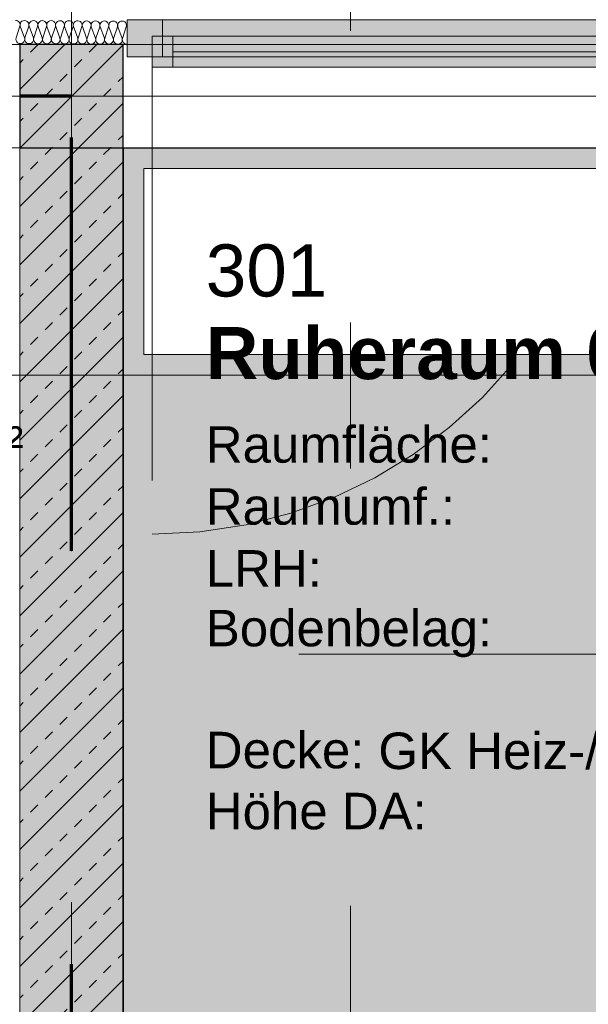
# Model space of a CAD drawing. Header units: metres. Extents: x -49 to 152, y -127 to 99.
# Tile 123 of 177: x -16.32 to -14.95, y -2.2 to 0.19. Entities that reach past the tile are written whole.
import ezdxf
from ezdxf.enums import TextEntityAlignment as Align

# ---------------------------------------------------------------- set-up
doc = ezdxf.new("R2010")
doc.units = ezdxf.units.M
doc.header["$PDMODE"] = 1
doc.header["$PDSIZE"] = -2
for name, pattern in [('Achsen 01', [5.291531, 3.175, -1.058062, 0.352704, -0.705764]), ('gestrichelt - 01', [2, 1, -1]), ('ISO-07 Punktiert', [0.889, 0.127, -0.762]), ('Raster 01', [2, 1, -1]), ('VW-01 Strichlinie kurz', [2, 1, -1])]:
    doc.linetypes.add(name, pattern=pattern)
doc.layers.get('0').update_dxf_attribs({"lineweight": 25})
for name, color, linetype, lineweight, true_color in [('013_Beton und Stahlbetonarbeiten-000 Brüstung', 7, 'Continuous', 9, 0xa6a6a6), ('013_Beton und Stahlbetonarbeiten-000 Sichtbeton-334 Außenwandöf', 5, 'Continuous', 5, 0x0000ff), ('013_Beton und Stahlbetonarbeiten-000 Sichtbeton-341 tragende In', 5, 'Continuous', 5, 0x0000ff), ('014_Fassadenarbeiten-330 mineralische Dämmung', 7, 'Continuous', 9, 0x666666), ('031_Metallbauarbeiten-350 Lamellendecke DS', 7, 'Continuous', 35, 0x666666), ('032_Metallarbeiten-Fenster', 7, 'Continuous', 13, 0x444444), ('039_Trockenbauarbeiten-350 Deckenspiegel', 7, 'Continuous', 35, 0x008011), ('AV1-Achsen', 1, 'Achsen 01', 18, 0xff0000), ('AV1-Einrichtung', 7, 'Continuous', 9, 0xa6a6a6), ('AV1-Raster', 7, 'Raster 01', 9, 0xa6a6a6)]:
    doc.layers.add(name, color=color, linetype=linetype, lineweight=lineweight, true_color=true_color)
for name, color, linetype, lineweight in [('013_Beton und Stahlbetonarbeiten-000 Unterzüge', 7, 'ISO-07 Punktiert', 13), ('013_Beton und Stahlbetonarbeiten-330 Außenstützen', 7, 'Continuous', 25), ('013_Beton und Stahlbetonarbeiten-340 Innenwände', 7, 'Continuous', 18), ('_1.35m (3D)', 7, 'Continuous', 9), ('_GRU (2D)', 7, 'Continuous', 9), ('_OG 3 (2D)', 7, 'Continuous', 9), ('_OG 3 - DS (2D)', 7, 'Continuous', 9), ('AV1-Brandschutzkonzept-Brandschutzkonzept', 7, 'Continuous', 5), ('AV1-Schnitt Achsen', 7, 'Achsen 01', 18), ('AV1-Stempel-Raumstempel', 7, 'Continuous', 9), ('Bemaßung-Bemaßung', 7, 'Continuous', 9)]:
    doc.layers.add(name, color=color, linetype=linetype, lineweight=lineweight)
doc.layers.get('0').freeze()
doc.styles.add('Arial', font='arial.ttf')
doc.styles.add('Arial (bold)', font='arialbd.ttf')
doc.dimstyles.new('COE 50', dxfattribs={"dimtxt": 100.872396, "dimasz": 0.001414, "dimexe": 0.001, "dimexo": 0.01, "dimgap": 0.001, "dimtad": 1, "dimdec": 3, "dimtxsty": 'Arial', "dimblk": 'VW_SLASH-3', "dimblk1": 'VW_SLASH-3', "dimblk2": 'VW_SLASH-3', "dimcen": 0, "dimadec": 3, "dimazin": 0, "dimtfac": 0.8, "dimtdec": 3, "dimtix": 1, "dimtmove": 0, "dimatfit": 0, "dimldrblk": 'VW_SLASH-2', "dimfxl": 0.002, "dimfxlon": 1, "dimfrac": 2, "dimtolj": 1, "dimarcsym": 0})
pattern_1 = [(45, (0, 0), (0.0707107, -0.0707107), [0.025, -0.025])]
pattern_2 = [(-135, (0.03106, -0.03313), (0.0707107, -0.0707107), [])]

# ---------------------------------------------------------------- blocks, each defined once
blk = doc.blocks.new('Group-4')
at = {"layer": 'AV1-Raster'}
for p, q in [((-16.2, -22.95), (-16.2, 1.35)), ((1.35, -1.35), (-40.5, -1.35))]:
    blk.add_line(p, q, dxfattribs=at)
blk = doc.blocks.new('1.35m (3D)')
at = {"layer": 'AV1-Raster', "color": 7}
blk.add_blockref('Group-4', (0, 0), dxfattribs=at)
blk = doc.blocks.new('OG 3 - DS (2D)')
at = {"layer": '031_Metallbauarbeiten-350 Lamellendecke DS', "linetype": 'Continuous', "lineweight": 0, "transparency": 33554483}
blk.add_hatch(color=55, dxfattribs=at).paths.add_polyline_path([(-13.625, -0.125), (-16.075, -0.125), (-16.075, -3.375), (-13.625, -3.375)])
at = {"layer": '039_Trockenbauarbeiten-350 Deckenspiegel', "linetype": 'Continuous', "lineweight": 0, "transparency": 33554508}
blk.add_hatch(color=2, dxfattribs=at).paths.add_polyline_path([(-16.075, -0.125), (-13.625, -0.125), (-13.625, -3.375), (-16.075, -3.375)])
at = {"layer": '031_Metallbauarbeiten-350 Lamellendecke DS', "color": 251, "linetype": 'Continuous', "lineweight": 35, "transparency": 33554687, "flags": 128}
blk.add_lwpolyline([(-13.625, -0.125), (-16.075, -0.125), (-16.075, -3.375), (-13.625, -3.375)], close=True, dxfattribs=at)
at = {"layer": '039_Trockenbauarbeiten-350 Deckenspiegel', "color": 251, "linetype": 'Continuous', "lineweight": 35, "transparency": 33554687, "flags": 128}
blk.add_lwpolyline([(-16.075, -0.125), (-13.625, -0.125), (-13.625, -3.375), (-16.075, -3.375)], close=True, dxfattribs=at)
blk = doc.blocks.new('Group-175')
at = {"color": 255, "transparency": 33554559}
blk.add_wipeout([(-16.025, -0.175), (-13.675, -0.175), (-13.675, -0.625), (-16.025, -0.625)], dxfattribs=at).dxf.layer = 'AV1-Einrichtung'
at = {"layer": 'AV1-Einrichtung', "flags": 128}
blk.add_lwpolyline([(-16.025, -0.175), (-13.675, -0.175), (-13.675, -0.625), (-16.025, -0.625)], close=True, dxfattribs=at)
blk = doc.blocks.new('VW_SLASH-3')
at = {"color": 0, "linetype": 'ByBlock', "lineweight": -2, "transparency": 16777216}
blk.add_line((0, 0), (-1, 0), dxfattribs=at)
at = {"color": 0, "linetype": 'Continuous', "lineweight": 15, "transparency": 16777216, "flags": 128}
blk.add_lwpolyline([(0.5, 0.5), (-0.5, -0.5)], dxfattribs=at)
blk = doc.blocks.new('*D605')
at = {"layer": 'Bemaßung-Bemaßung', "color": 0, "lineweight": -2}
for p, q in [((-22.95, 3.575), (-22.95, 3.725)), ((-16.2, 3.575), (-16.2, 3.725)), ((-16.2707, 3.675), (-22.8793, 3.675))]:
    blk.add_line(p, q, dxfattribs=at)
at = {"layer": 'Defpoints', "color": 0}
for p in [(-22.95, 3.675), (-22.95, 0), (-16.2, 0)]:
    blk.add_point(p, dxfattribs=at)
at = {"layer": 'Bemaßung-Bemaßung', "color": 0, "lineweight": -2, "xscale": 0.070693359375, "yscale": 0.070693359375, "zscale": 0.070693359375, "rotation": 180}
blk.add_blockref('VW_SLASH-3', (-22.95, 3.675), dxfattribs=at)
at = {"layer": 'Bemaßung-Bemaßung', "color": 0, "lineweight": -2, "xscale": 0.070693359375, "yscale": 0.070693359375, "zscale": 0.070693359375}
blk.add_blockref('VW_SLASH-3', (-16.2, 3.675), dxfattribs=at)
at = {"layer": 'Bemaßung-Bemaßung', "color": 0, "insert": (-19.575, 3.7856), "char_height": 0.10087, "attachment_point": 5, "style": 'Arial'}
blk.add_mtext('\\A1;6,75', dxfattribs=at)
blk = doc.blocks.new('VW_SLASH-2')
at = {"color": 0, "linetype": 'ByBlock', "lineweight": -2, "transparency": 16777216}
blk.add_line((0, 0), (-1, 0), dxfattribs=at)
at = {"color": 0, "linetype": 'Continuous', "lineweight": 15, "transparency": 16777216, "flags": 128}
blk.add_lwpolyline([(0.5, 0.5), (-0.5, -0.5)], dxfattribs=at)
blk = doc.blocks.new('*D606')
at = {"layer": 'Bemaßung-Bemaßung', "color": 0, "lineweight": -2}
for p, q in [((-16.2, 3.575), (-16.2, 3.725)), ((-10.8, 3.575), (-10.8, 3.725)), ((-10.8707, 3.675), (-16.1293, 3.675))]:
    blk.add_line(p, q, dxfattribs=at)
at = {"layer": 'Defpoints', "color": 0}
for p in [(-16.2, 3.675), (-16.2, 0), (-10.8, 0)]:
    blk.add_point(p, dxfattribs=at)
at = {"layer": 'Bemaßung-Bemaßung', "color": 0, "lineweight": -2, "xscale": 0.070693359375, "yscale": 0.070693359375, "zscale": 0.070693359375, "rotation": 180}
blk.add_blockref('VW_SLASH-3', (-16.2, 3.675), dxfattribs=at)
at = {"layer": 'Bemaßung-Bemaßung', "color": 0, "lineweight": -2, "xscale": 0.070693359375, "yscale": 0.070693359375, "zscale": 0.070693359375}
blk.add_blockref('VW_SLASH-3', (-10.8, 3.675), dxfattribs=at)
at = {"layer": 'Bemaßung-Bemaßung', "color": 0, "insert": (-13.5, 3.7856), "char_height": 0.10087, "attachment_point": 5, "style": 'Arial'}
blk.add_mtext('\\A1;5,40', dxfattribs=at)
blk = doc.blocks.new('*D673')
at = {"layer": 'Bemaßung-Bemaßung', "color": 0, "lineweight": -2}
for p, q in [((-18.775, 2.075), (-18.775, 2.225)), ((-16.325, 2.075), (-16.325, 2.225)), ((-16.3957, 2.175), (-18.7043, 2.175))]:
    blk.add_line(p, q, dxfattribs=at)
at = {"layer": 'Defpoints', "color": 0}
for p in [(-18.775, 2.175), (-18.775, -0.125), (-16.325, -0.125)]:
    blk.add_point(p, dxfattribs=at)
at = {"layer": 'Bemaßung-Bemaßung', "color": 0, "lineweight": -2, "xscale": 0.070693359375, "yscale": 0.070693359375, "zscale": 0.070693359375, "rotation": 180}
blk.add_blockref('VW_SLASH-3', (-18.775, 2.175), dxfattribs=at)
at = {"layer": 'Bemaßung-Bemaßung', "color": 0, "lineweight": -2, "xscale": 0.070693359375, "yscale": 0.070693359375, "zscale": 0.070693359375}
blk.add_blockref('VW_SLASH-3', (-16.325, 2.175), dxfattribs=at)
at = {"layer": 'Bemaßung-Bemaßung', "color": 0, "insert": (-17.55, 2.2856), "char_height": 0.10087, "attachment_point": 5, "style": 'Arial'}
blk.add_mtext('\\A1;2,45', dxfattribs=at)
blk = doc.blocks.new('*D674')
at = {"layer": 'Bemaßung-Bemaßung', "color": 0, "lineweight": -2}
for p, q in [((-16.325, 2.075), (-16.325, 2.225)), ((-16.075, 2.075), (-16.075, 2.225)), ((-16.1457, 2.175), (-16.2543, 2.175))]:
    blk.add_line(p, q, dxfattribs=at)
at = {"layer": 'Defpoints', "color": 0}
for p in [(-16.325, 2.175), (-16.325, -0.125), (-16.075, -0.125)]:
    blk.add_point(p, dxfattribs=at)
at = {"layer": 'Bemaßung-Bemaßung', "color": 0, "lineweight": -2, "xscale": 0.070693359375, "yscale": 0.070693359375, "zscale": 0.070693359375, "rotation": 180}
blk.add_blockref('VW_SLASH-3', (-16.325, 2.175), dxfattribs=at)
at = {"layer": 'Bemaßung-Bemaßung', "color": 0, "lineweight": -2, "xscale": 0.070693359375, "yscale": 0.070693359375, "zscale": 0.070693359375}
blk.add_blockref('VW_SLASH-3', (-16.075, 2.175), dxfattribs=at)
at = {"layer": 'Bemaßung-Bemaßung', "color": 0, "insert": (-16.2, 2.2765), "char_height": 0.10087, "attachment_point": 5, "style": 'Arial'}
blk.add_mtext('\\A1;25', dxfattribs=at)
blk = doc.blocks.new('*D675')
at = {"layer": 'Bemaßung-Bemaßung', "color": 0, "lineweight": -2}
for p, q in [((-16.075, 2.075), (-16.075, 2.225)), ((-13.375, 2.075), (-13.375, 2.225)), ((-13.4457, 2.175), (-16.0043, 2.175))]:
    blk.add_line(p, q, dxfattribs=at)
at = {"layer": 'Defpoints', "color": 0}
for p in [(-16.075, 2.175), (-16.075, -0.125), (-13.375, -0.125)]:
    blk.add_point(p, dxfattribs=at)
at = {"layer": 'Bemaßung-Bemaßung', "color": 0, "lineweight": -2, "xscale": 0.070693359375, "yscale": 0.070693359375, "zscale": 0.070693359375, "rotation": 180}
blk.add_blockref('VW_SLASH-3', (-16.075, 2.175), dxfattribs=at)
at = {"layer": 'Bemaßung-Bemaßung', "color": 0, "lineweight": -2, "xscale": 0.070693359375, "yscale": 0.070693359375, "zscale": 0.070693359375}
blk.add_blockref('VW_SLASH-3', (-13.375, 2.175), dxfattribs=at)
at = {"layer": 'Bemaßung-Bemaßung', "color": 0, "insert": (-14.725, 2.2856), "char_height": 0.10087, "attachment_point": 5, "style": 'Arial'}
blk.add_mtext('\\A1;2,70', dxfattribs=at)
blk = doc.blocks.new('*D772')
at = {"layer": 'Bemaßung-Bemaßung', "color": 0, "linetype": 'Continuous', "lineweight": -2}
for p, q in [((-17.875, 1.575), (-17.875, 1.725)), ((-16.325, 1.575), (-16.325, 1.725)), ((-16.3957, 1.675), (-17.8043, 1.675))]:
    blk.add_line(p, q, dxfattribs=at)
at = {"layer": 'Defpoints', "color": 0}
for p in [(-17.875, 1.675), (-16.325, -0.125), (-17.875, -3.225)]:
    blk.add_point(p, dxfattribs=at)
at = {"layer": 'Bemaßung-Bemaßung', "color": 0, "lineweight": -2, "xscale": 0.070693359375, "yscale": 0.070693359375, "zscale": 0.070693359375, "rotation": 180}
blk.add_blockref('VW_SLASH-3', (-17.875, 1.675), dxfattribs=at)
at = {"layer": 'Bemaßung-Bemaßung', "color": 0, "lineweight": -2, "xscale": 0.070693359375, "yscale": 0.070693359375, "zscale": 0.070693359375}
blk.add_blockref('VW_SLASH-3', (-16.325, 1.675), dxfattribs=at)
at = {"layer": 'Bemaßung-Bemaßung', "color": 0, "insert": (-17.1, 1.7856), "char_height": 0.10087, "attachment_point": 5, "style": 'Arial'}
blk.add_mtext('\\A1;1,55', dxfattribs=at)
blk = doc.blocks.new('*D773')
at = {"layer": 'Bemaßung-Bemaßung', "color": 0, "linetype": 'Continuous', "lineweight": -2}
for p, q in [((-16.325, 1.575), (-16.325, 1.725)), ((-16.075, 1.575), (-16.075, 1.725)), ((-16.1457, 1.675), (-16.2543, 1.675))]:
    blk.add_line(p, q, dxfattribs=at)
at = {"layer": 'Defpoints', "color": 0}
for p in [(-16.325, 1.675), (-16.325, -0.125), (-16.075, -0.125)]:
    blk.add_point(p, dxfattribs=at)
at = {"layer": 'Bemaßung-Bemaßung', "color": 0, "lineweight": -2, "xscale": 0.070693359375, "yscale": 0.070693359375, "zscale": 0.070693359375, "rotation": 180}
blk.add_blockref('VW_SLASH-3', (-16.325, 1.675), dxfattribs=at)
at = {"layer": 'Bemaßung-Bemaßung', "color": 0, "lineweight": -2, "xscale": 0.070693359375, "yscale": 0.070693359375, "zscale": 0.070693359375}
blk.add_blockref('VW_SLASH-3', (-16.075, 1.675), dxfattribs=at)
at = {"layer": 'Bemaßung-Bemaßung', "color": 0, "insert": (-16.2, 1.7765), "char_height": 0.10087, "attachment_point": 5, "style": 'Arial'}
blk.add_mtext('\\A1;25', dxfattribs=at)
blk = doc.blocks.new('*D774')
at = {"layer": 'Bemaßung-Bemaßung', "color": 0, "linetype": 'Continuous', "lineweight": -2}
for p, q in [((-16.075, 1.575), (-16.075, 1.725)), ((-14.975, 1.575), (-14.975, 1.725)), ((-15.0457, 1.675), (-16.0043, 1.675))]:
    blk.add_line(p, q, dxfattribs=at)
at = {"layer": 'Defpoints', "color": 0}
for p in [(-16.075, 1.675), (-16.075, -0.125), (-14.975, -3.375)]:
    blk.add_point(p, dxfattribs=at)
at = {"layer": 'Bemaßung-Bemaßung', "color": 0, "lineweight": -2, "xscale": 0.070693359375, "yscale": 0.070693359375, "zscale": 0.070693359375, "rotation": 180}
blk.add_blockref('VW_SLASH-3', (-16.075, 1.675), dxfattribs=at)
at = {"layer": 'Bemaßung-Bemaßung', "color": 0, "lineweight": -2, "xscale": 0.070693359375, "yscale": 0.070693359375, "zscale": 0.070693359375}
blk.add_blockref('VW_SLASH-3', (-14.975, 1.675), dxfattribs=at)
at = {"layer": 'Bemaßung-Bemaßung', "color": 0, "insert": (-15.525, 1.7856), "char_height": 0.10087, "attachment_point": 5, "style": 'Arial'}
blk.add_mtext('\\A1;1,10', dxfattribs=at)
blk = doc.blocks.new('Raumstempel - Symbol - 1 (2D)')
at = {"layer": 'AV1-Stempel-Raumstempel', "attachment_point": 1, "line_spacing_factor": 0.967919, "style": 'Arial'}
for s, insert, char_height in [('Raumfläche:', (0.2, -0.6736), 0.088263), ('m²', (1.6225, -0.6736), 0.08826), ('Raumumf.:', (0.2, -0.8236), 0.08826), ('m', (1.6225, -0.8236), 0.0883), ('LRH:', (0.2, -0.9736), 0.08826), ('m', (1.6225, -0.9736), 0.0883), ('Bodenbelag:', (0.2, -1.118), 0.088263), ('Decke:', (0.2, -1.4131), 0.08826), ('Höhe DA:', (0.2, -1.5607), 0.08826), ('m', (1.6225, -1.5625), 0.0883)]:
    blk.add_mtext(s, dxfattribs=dict(at, insert=insert, char_height=char_height))
at = {"layer": 'AV1-Stempel-Raumstempel'}
for tag, style, p in [('Raumnummer', 'Arial', (0.2, -0.2337)), ('Raumname', 'Arial (bold)', (0.2, -0.4337))]:
    blk.add_attdef(tag, text='', height=0.1261, dxfattribs=dict(at, style=style)).set_placement(p, align=Align.TOP_LEFT)
at = {"layer": 'AV1-Stempel-Raumstempel', "style": 'Arial'}
for tag, p in [('Raumfläche', (1.5725, -0.6736)), ('Raumumfang', (1.5725, -0.8236)), ('LRH', (1.5725, -0.9736)), ('Bodenbelag', (1.7253, -1.1199)), ('Bodendetail', (1.7253, -1.2674)), ('Decke', (1.7278, -1.415)), ('Höhe_DA', (1.5725, -1.5625))]:
    blk.add_attdef(tag, text='', height=0.0883, dxfattribs=at).set_placement(p, align=Align.TOP_RIGHT)
blk = doc.blocks.new('COE - Fenster 01')
at = {"layer": '032_Metallarbeiten-Fenster', "linetype": 'Continuous', "lineweight": 0}
for points in [[(-0.03, 2.515), (-0.03, 2.43), (0.06, 2.43), (0.06, 2.515)], [(0.02, 2.455), (0.02, 2.405), (-0.055, 2.405), (-0.055, 2.455)], [(-0.03, 2.43), (0.06, 2.43), (0.06, 0.17), (-0.03, 0.17)], [(0.02, 2.405), (0.02, 1.375), (-0.055, 1.375), (-0.055, 2.405)], [(0.02, 1.375), (0.02, 1.325), (-0.055, 1.325), (-0.055, 1.375)], [(0.06, 1.375), (0.06, 1.225), (-0.03, 1.225), (-0.03, 1.375)], [(0.02, 1.225), (0.02, 1.275), (-0.055, 1.275), (-0.055, 1.225)], [(0.02, 0.195), (0.02, 1.225), (-0.055, 1.225), (-0.055, 0.195)], [(0.02, 0.145), (0.02, 0.195), (-0.055, 0.195), (-0.055, 0.145)], [(0.06, 0.17), (-0.03, 0.17), (-0.03, 0.085), (0.06, 0.085)]]:
    blk.add_hatch(color=7, dxfattribs=at).paths.add_polyline_path(points)
at = {"layer": '032_Metallarbeiten-Fenster', "color": 7, "linetype": 'gestrichelt - 01', "lineweight": 18, "transparency": 33554687}
for p, q in [((-0.055, 2.455), (-1.185, 2.455)), ((-0.055, 0.145), (-1.185, 0.145))]:
    blk.add_line(p, q, dxfattribs=at)
at = {"layer": '032_Metallarbeiten-Fenster', "color": 7, "lineweight": 18}
for p, q in [((-0.0175, 2.405), (-0.0175, 1.375)), ((-0.0175, 0.195), (-0.0175, 1.225))]:
    blk.add_line(p, q, dxfattribs=at)
at = {"layer": '032_Metallarbeiten-Fenster', "color": 7, "lineweight": 18, "flags": 128}
for points in [[(-0.03, 2.515), (-0.03, 2.43), (0.06, 2.43), (0.06, 2.515)], [(0.02, 2.455), (0.02, 2.405), (-0.055, 2.405), (-0.055, 2.455)], [(-0.03, 2.43), (0.06, 2.43), (0.06, 0.17), (-0.03, 0.17)], [(0.02, 2.405), (0.02, 1.375), (-0.055, 1.375), (-0.055, 2.405)], [(0.02, 1.375), (0.02, 1.325), (-0.055, 1.325), (-0.055, 1.375)], [(0.06, 1.375), (0.06, 1.225), (-0.03, 1.225), (-0.03, 1.375)], [(0.02, 1.225), (0.02, 1.275), (-0.055, 1.275), (-0.055, 1.225)], [(0.02, 0.195), (0.02, 1.225), (-0.055, 1.225), (-0.055, 0.195)], [(0.02, 0.145), (0.02, 0.195), (-0.055, 0.195), (-0.055, 0.145)], [(0.06, 0.17), (-0.03, 0.17), (-0.03, 0.085), (0.06, 0.085)]]:
    blk.add_lwpolyline(points, close=True, dxfattribs=at)
at = {"layer": '032_Metallarbeiten-Fenster', "color": 7, "linetype": 'gestrichelt - 01', "lineweight": 18, "transparency": 33554687}
for centre, start, end in [((-0.055, 2.455), 180.0004, 270), ((-0.055, 0.145), 90, 179.9996)]:
    blk.add_arc(centre, 1.13, start, end, dxfattribs=at)
blk = doc.blocks.new('Group-502')
at = {"layer": '014_Fassadenarbeiten-330 mineralische Dämmung', "transparency": 33554687, "flags": 128}
for points in [[(15.324, -23.2855, 0.513088), (15.3343, -23.2714), (15.3251, -23.2435, -1.372995), (15.3455, -23.2434), (15.3354, -23.2714, 1.372583), (15.3558, -23.2713), (15.3466, -23.2434, -1.372995), (15.367, -23.2432), (15.3568, -23.2713, 1.372583), (15.3772, -23.2712)], [(15.3354, -23.2714, 1.372583), (15.3558, -23.2713), (15.3466, -23.2434, -1.372995), (15.367, -23.2432), (15.3568, -23.2713, 1.372583), (15.3772, -23.2712), (15.368, -23.2432, -1.372995), (15.3884, -23.2431), (15.3783, -23.2712, 1.372583), (15.3987, -23.2711), (15.3895, -23.2431, -1.372995), (15.4099, -23.243), (15.3997, -23.2711, 1.372583), (15.4201, -23.2709), (15.4109, -23.243, -1.372995), (15.4313, -23.2429), (15.4212, -23.2709, 1.372583), (15.4416, -23.2708), (15.4324, -23.2429, -1.372995), (15.4528, -23.2427), (15.4426, -23.2708, 1.372583), (15.463, -23.2707), (15.4538, -23.2427, -1.372995), (15.4742, -23.2426), (15.464, -23.2707, 1.372583), (15.4844, -23.2706), (15.4753, -23.2426, -1.372995), (15.4957, -23.2425), (15.4855, -23.2705, 1.372583), (15.5059, -23.2704), (15.4967, -23.2425, -1.372995), (15.5171, -23.2424), (15.5069, -23.2704, 1.372583), (15.5273, -23.2703), (15.5182, -23.2424, -1.372995), (15.5386, -23.2422), (15.5284, -23.2703, 1.372583), (15.5488, -23.2702), (15.5396, -23.2422, -1.372995), (15.56, -23.2421), (15.5498, -23.2702, 1.372583), (15.5702, -23.27), (15.5611, -23.2421, -1.372995), (15.5815, -23.242)], [(15.5284, -23.2703, 0.324435), (15.5324, -23.2822, 0.324435), (15.545, -23.2822, 0.324435), (15.5488, -23.2702), (15.5396, -23.2422, -0.324488), (15.5435, -23.2302, -0.324488), (15.5561, -23.2302, -0.324488), (15.56, -23.2421), (15.5498, -23.2702, 0.324435), (15.5538, -23.2821, 0.324435), (15.5664, -23.282, 0.324435), (15.5702, -23.27), (15.5611, -23.2421, -0.324488), (15.5649, -23.2301, -0.324488), (15.5775, -23.23, -0.324488), (15.5815, -23.242), (15.5713, -23.27, 0.324435), (15.5753, -23.282, 0.324435), (15.5879, -23.2819, 0.324435), (15.5917, -23.2699), (15.5825, -23.242, -0.540395), (15.5937, -23.228)], [(15.594, -23.279, -0.225531), (15.5927, -23.2699), (15.5939, -23.2666)]]:
    blk.add_lwpolyline(points, format="xyb", dxfattribs=at)
blk = doc.blocks.new('Group-506')
at = {"layer": '014_Fassadenarbeiten-330 mineralische Dämmung', "transparency": 33554687}
blk.add_blockref('Group-502', (0, 0), dxfattribs=at)
blk = doc.blocks.new('Parametric Object-71')
at = {"layer": '014_Fassadenarbeiten-330 mineralische Dämmung', "color": 7, "transparency": 33554687}
blk.add_blockref('Group-506', (0, 0), dxfattribs=at)
at = {"layer": '014_Fassadenarbeiten-330 mineralische Dämmung', "color": 0, "flags": 1}
for tag in ['IFC_UUID', 'instanceID', 'prm0_name', 'prm0_type', 'prm0_value', 'prm1_name', 'prm1_type', 'prm1_value', 'prm2_name', 'prm2_type', 'prm2_value', 'prm3_name', 'prm3_type', 'prm3_value', 'prm4_name', 'prm4_type', 'prm4_value', 'prm5_name', 'prm5_type', 'prm5_value', 'prm6_name', 'prm6_type', 'prm6_value']:
    blk.add_attdef(tag, (-16.3352, 0.1232), '', height=0.00018, dxfattribs=at)
blk = doc.blocks.new('Group-874')
at = {"layer": 'AV1-Achsen'}
blk.add_line((-16.2, -26.5), (-16.2, 4.9), dxfattribs=at)
blk = doc.blocks.new('Group-879')
at = {"layer": 'AV1-Achsen'}
blk.add_line((-43.2844, 0), (4.2656, 0), dxfattribs=at)
blk = doc.blocks.new('Group-886')
at = {"layer": 'AV1-Schnitt Achsen'}
blk.add_line((-43.35, -0.675), (4.2, -0.675), dxfattribs=at)
blk = doc.blocks.new('Group-888')
at = {"layer": 'AV1-Schnitt Achsen'}
blk.add_line((-15.525, -26.3), (-15.525, 4.7), dxfattribs=at)
blk = doc.blocks.new('GRU (2D)')
at = {"layer": 'AV1-Achsen', "color": 7}
for name in ['Group-874', 'Group-879']:
    blk.add_blockref(name, (0, 0), dxfattribs=at)
at = {"layer": 'AV1-Schnitt Achsen', "color": 7}
for name in ['Group-888', 'Group-886']:
    blk.add_blockref(name, (0, 0), dxfattribs=at)
blk = doc.blocks.new('OG 3 (2D)')
at = {"layer": '013_Beton und Stahlbetonarbeiten-000 Brüstung', "flags": 128}
blk.add_lwpolyline([(-18.775, -0.125), (-18.775, 0.125), (-16.325, 0.125), (-16.325, -0.125)], close=True, dxfattribs=at)
at = {"layer": '013_Beton und Stahlbetonarbeiten-000 Sichtbeton-334 Außenwandöf', "color": 30}
blk.add_solid([(-16.325, 0.125), (-16.275, 0.125), (-16.325, -0.125), (-16.275, -0.125)], dxfattribs=at)
at = {"layer": '013_Beton und Stahlbetonarbeiten-000 Sichtbeton-341 tragende In', "color": 30}
blk.add_solid([(-16.325, -2.975), (-16.275, -2.975), (-16.325, -0.125), (-16.275, -0.125)], dxfattribs=at)
at = {"layer": '013_Beton und Stahlbetonarbeiten-000 Unterzüge', "linetype": 'VW-01 Strichlinie kurz', "flags": 128}
blk.add_lwpolyline([(-16.325, 0.125), (-16.325, -0.125), (-18.775, -0.125), (-18.775, 0.125)], close=True, dxfattribs=at)
at = {"layer": 'AV1-Brandschutzkonzept-Brandschutzkonzept', "color": 14, "linetype": 'gestrichelt - 01', "lineweight": 70, "transparency": 33554687}
for p, q in [((-16.2, 0), (-16.325, 0)), ((-16.2, -3.1), (-16.2, 0))]:
    blk.add_line(p, q, dxfattribs=at)
at = {"layer": 'AV1-Einrichtung', "color": 7}
blk.add_blockref('Group-175', (0, 0), dxfattribs=at)
at = {"layer": 'AV1-Stempel-Raumstempel'}
blk.add_blockref('Raumstempel - Symbol - 1 (2D)', (-18.0821, -0.125), dxfattribs=at).add_auto_attribs({'Raumname': 'Treppenhaus 01', 'Raumnummer': '333', 'Bodendetail': '(BA 4.2)', 'Raumfläche': '22,09', 'LRH': '3,25', 'Raumumfang': '23,3', 'Höhe_DA': '0', 'Decke': 'Sichtbeton SB3', 'Bodenbelag': 'Betonwerkstein'})
at = {"layer": 'Bemaßung-Bemaßung', "color": 1}
dim = blk.add_aligned_dim(p1=(-16.2, 0), p2=(-22.95, 0), distance=-3.675, text='6,75', dimstyle='COE 50', override={"dimtxt": 0.100872, "dimasz": 0.070693, "dimexe": 0.05, "dimgap": 0.05, "dimpost": '<>', "dimtxsty": 'Arial', "dimtmove": 2, "dimfxl": 0.1}, dxfattribs=at)
dim.commit()
dim.dimension.update_dxf_attribs({"geometry": '*D605', "text_midpoint": (-19.575, 3.7856)})
at = {"layer": 'Bemaßung-Bemaßung'}
dim = blk.add_linear_dim(base=(-18.775, 2.175), p1=(-16.325, -0.125), p2=(-18.775, -0.125), text='2,45', dimstyle='COE 50', override={"dimtxt": 0.100872, "dimasz": 0.070693, "dimexe": 0.05, "dimgap": 0.05, "dimpost": '<>', "dimtxsty": 'Arial', "dimtmove": 2, "dimfxl": 0.1}, dxfattribs=at)
dim.commit()
dim.dimension.update_dxf_attribs({"geometry": '*D673', "text_midpoint": (-17.55, 2.2856)})
at = {"layer": 'Bemaßung-Bemaßung', "linetype": 'Continuous'}
dim = blk.add_linear_dim(base=(-17.875, 1.675), p1=(-16.325, -0.125), p2=(-17.875, -3.225), text='1,55', dimstyle='COE 50', override={"dimtxt": 0.100872, "dimasz": 0.070693, "dimexe": 0.05, "dimgap": 0.05, "dimpost": '<>', "dimtxsty": 'Arial', "dimtmove": 2, "dimfxl": 0.1}, dxfattribs=at)
dim.commit()
dim.dimension.update_dxf_attribs({"geometry": '*D772', "text_midpoint": (-17.1, 1.7856)})
at = {"color": 255}
blk.add_wipeout([(-16.075, -0.125), (-16.075, 0.125), (-13.625, 0.125), (-13.625, -0.125)], dxfattribs=at).dxf.layer = '013_Beton und Stahlbetonarbeiten-000 Brüstung'
at = {"layer": '013_Beton und Stahlbetonarbeiten-330 Außenstützen', "linetype": 'Continuous', "lineweight": 0, "true_color": 0xc0c0c0}
blk.add_hatch(color=9, dxfattribs=at).paths.add_polyline_path([(-16.075, 0.125), (-16.325, 0.125), (-16.325, -0.125), (-16.075, -0.125)])
at = {"layer": '013_Beton und Stahlbetonarbeiten-330 Außenstützen', "linetype": 'Continuous', "lineweight": 13}
h = blk.add_hatch(dxfattribs=at)
h.set_pattern_fill('Stahlbeton', color=251, style=0, pattern_type=2)
h.set_pattern_definition(pattern_1)
h.paths.add_polyline_path([(-16.075, 0.125), (-16.325, 0.125), (-16.325, -0.125), (-16.075, -0.125)])
h = blk.add_hatch(dxfattribs=at)
h.set_pattern_fill('Stahlbeton-1', color=251, style=0, pattern_type=2)
h.set_pattern_definition(pattern_2)
h.paths.add_polyline_path([(-16.075, 0.125), (-16.325, 0.125), (-16.325, -0.125), (-16.075, -0.125)])
at = {"layer": '013_Beton und Stahlbetonarbeiten-340 Innenwände', "linetype": 'Continuous', "lineweight": 0, "true_color": 0xc0c0c0}
blk.add_hatch(color=9, dxfattribs=at).paths.add_polyline_path([(-16.325, -5.525), (-16.325, -0.125), (-16.075, -0.125), (-16.075, -5.525)])
at = {"layer": '013_Beton und Stahlbetonarbeiten-340 Innenwände', "linetype": 'Continuous', "lineweight": 13}
h = blk.add_hatch(dxfattribs=at)
h.set_pattern_fill('Stahlbeton', color=251, style=0, pattern_type=2)
h.set_pattern_definition(pattern_1)
h.paths.add_polyline_path([(-16.325, -5.525), (-16.325, -0.125), (-16.075, -0.125), (-16.075, -5.525)])
h = blk.add_hatch(dxfattribs=at)
h.set_pattern_fill('Stahlbeton-1', color=251, style=0, pattern_type=2)
h.set_pattern_definition(pattern_2)
h.paths.add_polyline_path([(-16.325, -5.525), (-16.325, -0.125), (-16.075, -0.125), (-16.075, -5.525)])
at = {"layer": '013_Beton und Stahlbetonarbeiten-000 Brüstung', "flags": 128}
blk.add_lwpolyline([(-16.075, -0.125), (-16.075, 0.125), (-13.625, 0.125), (-13.625, -0.125)], close=True, dxfattribs=at)
at = {"layer": '013_Beton und Stahlbetonarbeiten-000 Sichtbeton-334 Außenwandöf', "color": 30}
blk.add_solid([(-16.125, 0.125), (-16.075, 0.125), (-16.125, -0.125), (-16.075, -0.125)], dxfattribs=at)
at = {"layer": '013_Beton und Stahlbetonarbeiten-000 Sichtbeton-341 tragende In', "color": 30}
blk.add_solid([(-16.125, -0.125), (-16.075, -0.125), (-16.125, -5.475), (-16.075, -5.525)], dxfattribs=at)
at = {"layer": '013_Beton und Stahlbetonarbeiten-000 Unterzüge', "linetype": 'VW-01 Strichlinie kurz', "flags": 128}
blk.add_lwpolyline([(-13.625, 0.125), (-13.625, -0.125), (-16.075, -0.125), (-16.075, 0.125)], close=True, dxfattribs=at)
at = {"layer": '013_Beton und Stahlbetonarbeiten-330 Außenstützen', "flags": 128}
blk.add_lwpolyline([(-16.075, 0.125), (-16.325, 0.125), (-16.325, -0.125), (-16.075, -0.125)], close=True, dxfattribs=at)
at = {"layer": '013_Beton und Stahlbetonarbeiten-340 Innenwände', "flags": 128}
blk.add_lwpolyline([(-16.325, -5.525), (-16.325, -0.125), (-16.075, -0.125), (-16.075, -5.525)], close=True, dxfattribs=at)
at = {"layer": '014_Fassadenarbeiten-330 mineralische Dämmung', "xscale": -1, "rotation": 180}
blk.add_blockref('Parametric Object-71', (-31.6589, -23.1023), dxfattribs=at)
at = {"layer": '032_Metallarbeiten-Fenster', "color": 7, "rotation": 90}
blk.add_blockref('COE - Fenster 01', (-13.55, 0.125), dxfattribs=at)
at = {"layer": 'AV1-Stempel-Raumstempel'}
blk.add_blockref('Raumstempel - Symbol - 1 (2D)', (-16.075, -0.125), dxfattribs=at).add_auto_attribs({'Raumname': 'Ruheraum 01', 'Raumnummer': '301', 'Bodendetail': '(BA 4.5)', 'Raumfläche': '10,16', 'LRH': '3', 'Raumumfang': '15,4', 'Höhe_DA': '0,25', 'Decke': 'GK Heiz-/Kühldecke', 'Bodenbelag': 'Parkett'})
at = {"layer": 'Bemaßung-Bemaßung', "color": 1}
dim = blk.add_aligned_dim(p1=(-10.8, 0), p2=(-16.2, 0), distance=-3.675, text='5,40', dimstyle='COE 50', override={"dimtxt": 0.100872, "dimasz": 0.070693, "dimexe": 0.05, "dimgap": 0.05, "dimpost": '<>', "dimtxsty": 'Arial', "dimtmove": 2, "dimfxl": 0.1}, dxfattribs=at)
dim.commit()
dim.dimension.update_dxf_attribs({"geometry": '*D606', "text_midpoint": (-13.5, 3.7856)})
at = {"layer": 'Bemaßung-Bemaßung'}
for base, p1, p2, text, picture, middle in [((-16.325, 2.175), (-16.075, -0.125), (-16.325, -0.125), '25', '*D674', (-16.2, 2.2765)), ((-16.075, 2.175), (-13.375, -0.125), (-16.075, -0.125), '2,70', '*D675', (-14.725, 2.2856))]:
    dim = blk.add_linear_dim(base=base, p1=p1, p2=p2, text=text, dimstyle='COE 50', override={"dimtxt": 0.100872, "dimasz": 0.070693, "dimexe": 0.05, "dimgap": 0.05, "dimpost": '<>', "dimtxsty": 'Arial', "dimtmove": 2, "dimfxl": 0.1}, dxfattribs=at)
    dim.commit()
    dim.dimension.update_dxf_attribs({"geometry": picture, "text_midpoint": middle})
at = {"layer": 'Bemaßung-Bemaßung', "linetype": 'Continuous'}
for base, p1, p2, text, picture, middle in [((-16.325, 1.675), (-16.075, -0.125), (-16.325, -0.125), '25', '*D773', (-16.2, 1.7765)), ((-16.075, 1.675), (-14.975, -3.375), (-16.075, -0.125), '1,10', '*D774', (-15.525, 1.7856))]:
    dim = blk.add_linear_dim(base=base, p1=p1, p2=p2, text=text, dimstyle='COE 50', override={"dimtxt": 0.100872, "dimasz": 0.070693, "dimexe": 0.05, "dimgap": 0.05, "dimpost": '<>', "dimtxsty": 'Arial', "dimtmove": 2, "dimfxl": 0.1}, dxfattribs=at)
    dim.commit()
    dim.dimension.update_dxf_attribs({"geometry": picture, "text_midpoint": middle})

msp = doc.modelspace()

# ---------------------------------------------------------------- block references
at = {"layer": '_1.35m (3D)'}
msp.add_blockref('1.35m (3D)', (0, 0), dxfattribs=at)

# ---------------------------------------------------------------- next in the draw order: block references
at = {"layer": '_OG 3 - DS (2D)'}
msp.add_blockref('OG 3 - DS (2D)', (0, 0), dxfattribs=at)

# ---------------------------------------------------------------- next in the draw order: block references
at = {"layer": '_OG 3 (2D)'}
msp.add_blockref('OG 3 (2D)', (0, 0), dxfattribs=at)

# ---------------------------------------------------------------- next in the draw order: block references
at = {"layer": '_GRU (2D)'}
msp.add_blockref('GRU (2D)', (0, 0), dxfattribs=at)

doc.saveas('drawing.dxf')
